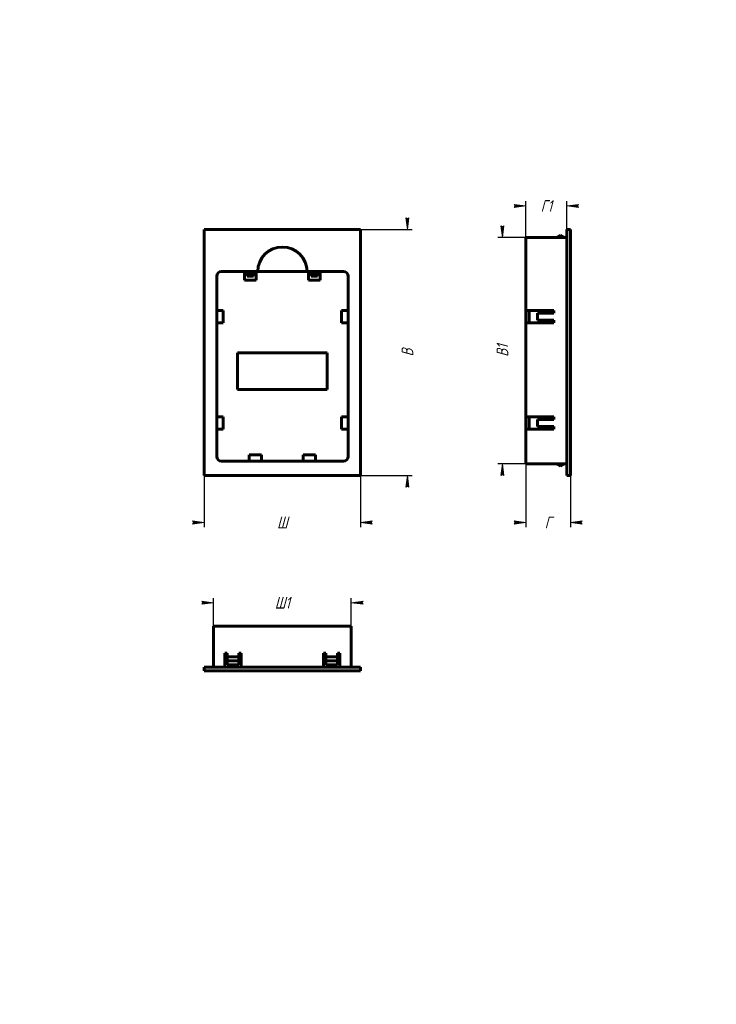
# Model space of a CAD drawing. Header units: millimetres. Extents: x 0 to 297, y 0 to 420.
import ezdxf

# ---------------------------------------------------------------- set-up
doc = ezdxf.new("R2010")
doc.units = ezdxf.units.MM
doc.linetypes.add('K5LT_BASIC', pattern=[0])
doc.linetypes.add('K5LT_THIN', pattern=[0])
doc.layers.add('Системный слой', color=7, linetype='Continuous')
doc.styles.add('KDIMTEXTSTYLE', font='GOST_AU.SHX', dxfattribs={"width": 0.96, "oblique": 15, "height": 5})
doc.dimstyles.new('KDIMSTYLE (1.00)', dxfattribs={"dimtxt": 5, "dimasz": 1, "dimexe": 2, "dimexo": 0, "dimgap": 1, "dimtad": 1, "dimtxsty": 'KDIMTEXTSTYLE', "dimsah": 1, "dimcen": 0, "dimdle": 1, "dimadec": 0, "dimazin": 0, "dimtfac": 0.667, "dimtmove": 0, "dimatfit": 3, "dimfxl": 1, "dimtvp": 1, "dimtolj": 1, "dimtzin": 0, "dimarcsym": 0})

# ---------------------------------------------------------------- blocks, each defined once
blk = doc.blocks.new('KDIMARROW_01')
at = {"layer": 'Системный слой'}
blk.add_hatch(color=0, dxfattribs=at).paths.add_polyline_path([(-5, -0.6582624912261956), (0, 0), (-5, 0.658262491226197), (-4.5, 5.51091059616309e-16)])
at = {"layer": 'Системный слой', "color": 0, "linetype": 'K5LT_THIN', "lineweight": 18}
for p, q in [((-4.5, 5.51091059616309e-16), (-5, 0.658262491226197)), ((-5, 0.658262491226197), (0, 0)), ((0, 0), (-5, -0.6582624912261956)), ((-5, -0.6582624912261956), (-4.5, 5.51091059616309e-16)), ((0, 0), (-1, 0))]:
    blk.add_line(p, q, dxfattribs=at)

msp = doc.modelspace()

# ---------------------------------------------------------------- linework, layer by layer
at = {"layer": 'Системный слой', "color": 150, "linetype": 'K5LT_BASIC', "lineweight": 60, "true_color": 0x0080ff}
for p, q in [((78.69233370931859, 330.5349019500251), (78.69233370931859, 225.5349019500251)), ((145.2923337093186, 330.5349019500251), (78.69233370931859, 330.5349019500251)), ((145.2923337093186, 225.5349019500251), (145.2923337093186, 330.5349019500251)), ((230.5496805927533, 328.1349019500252), (228.7996805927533, 327.1349019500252)), ((232.2996805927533, 327.1349019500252), (230.5496805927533, 328.1349019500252)), ((233.2996805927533, 330.5349019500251), (234.7996805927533, 330.5349019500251)), ((233.2996805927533, 330.5349019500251), (233.2996805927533, 225.5349019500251)), ((234.7996805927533, 330.5349019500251), (234.7996805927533, 225.5349019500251)), ((233.2996805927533, 327.1349019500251), (215.7996805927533, 327.1349019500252)), ((215.7996805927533, 327.1349019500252), (215.7996805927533, 295.9349019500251)), ((99.99233370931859, 312.5349019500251), (85.99233370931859, 312.5349019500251)), ((95.84233370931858, 312.5349019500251), (95.84233370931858, 308.8349019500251)), ((96.99233370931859, 312.5349019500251), (96.99233370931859, 311.8349019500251)), ((99.69233370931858, 311.8349019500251), (96.99233370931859, 311.8349019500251)), ((96.99233370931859, 310.5349019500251), (96.99233370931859, 311.8349019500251)), ((99.69233370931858, 312.5349019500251), (99.69233370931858, 311.8349019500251)), ((99.69233370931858, 311.8349019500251), (99.69233370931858, 310.5349019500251)), ((101.4923337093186, 312.5349019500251), (99.99233370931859, 312.5349019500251)), ((100.8423337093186, 308.8349019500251), (100.8423337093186, 312.5349019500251)), ((102.9923337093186, 312.5349019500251), (101.4923337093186, 312.5349019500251)), ((102.9923337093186, 312.5349019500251), (120.9923337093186, 312.5349019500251)), ((122.4923337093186, 312.5349019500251), (120.9923337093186, 312.5349019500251)), ((123.9923337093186, 312.5349019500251), (122.4923337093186, 312.5349019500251)), ((123.1423337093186, 312.5349019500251), (123.1423337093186, 308.8349019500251)), ((137.9923337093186, 312.5349019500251), (123.9923337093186, 312.5349019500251)), ((124.2923337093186, 312.5349019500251), (124.2923337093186, 311.8349019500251)), ((124.2923337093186, 310.5349019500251), (124.2923337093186, 311.8349019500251)), ((126.9923337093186, 311.8349019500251), (124.2923337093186, 311.8349019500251)), ((126.9923337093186, 312.5349019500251), (126.9923337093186, 311.8349019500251)), ((126.9923337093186, 311.8349019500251), (126.9923337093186, 310.5349019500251)), ((128.1423337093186, 308.8349019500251), (128.1423337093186, 312.5349019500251)), ((83.99233370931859, 310.5349019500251), (83.99233370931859, 233.7349019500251)), ((100.8423337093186, 308.8349019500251), (95.84233370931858, 308.8349019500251)), ((99.69233370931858, 310.5349019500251), (96.99233370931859, 310.5349019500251)), ((128.1423337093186, 308.8349019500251), (123.1423337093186, 308.8349019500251)), ((126.9923337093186, 310.5349019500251), (124.2923337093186, 310.5349019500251)), ((139.9923337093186, 233.7349019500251), (139.9923337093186, 310.5349019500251)), ((86.7923337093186, 295.9349019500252), (83.99233370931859, 295.9349019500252)), ((86.7923337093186, 295.9349019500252), (86.7923337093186, 290.6349019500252)), ((139.9923337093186, 295.9349019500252), (137.1923337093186, 295.9349019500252)), ((137.1923337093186, 290.6349019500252), (137.1923337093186, 295.9349019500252)), ((227.7996805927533, 295.9349019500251), (215.7996805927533, 295.9349019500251)), ((215.7996805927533, 290.6349019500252), (215.7996805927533, 295.9349019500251)), ((217.1996805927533, 295.9349019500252), (217.1996805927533, 290.6349019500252)), ((220.7996805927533, 294.7849019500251), (227.7996805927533, 294.7849019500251)), ((220.7996805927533, 291.7849019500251), (220.7996805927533, 294.7849019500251)), ((227.7996805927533, 294.7849019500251), (227.7996805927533, 295.9349019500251)), ((83.99233370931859, 290.6349019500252), (86.7923337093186, 290.6349019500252)), ((137.1923337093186, 290.6349019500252), (139.9923337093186, 290.6349019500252)), ((215.7996805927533, 290.6349019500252), (215.7996805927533, 250.6349019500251)), ((215.7996805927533, 290.6349019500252), (227.7996805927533, 290.6349019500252)), ((227.7996805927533, 291.7849019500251), (220.7996805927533, 291.7849019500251)), ((227.7996805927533, 290.6349019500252), (227.7996805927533, 291.7849019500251)), ((92.89233370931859, 277.8349019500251), (92.89233370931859, 262.2349019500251)), ((131.0923337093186, 277.8349019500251), (92.89233370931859, 277.8349019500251)), ((131.0923337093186, 262.2349019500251), (131.0923337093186, 277.8349019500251)), ((92.89233370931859, 262.2349019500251), (131.0923337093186, 262.2349019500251)), ((86.7923337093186, 250.6349019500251), (83.99233370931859, 250.6349019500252)), ((86.7923337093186, 250.6349019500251), (86.7923337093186, 245.3349019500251)), ((139.9923337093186, 250.6349019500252), (137.1923337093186, 250.6349019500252)), ((137.1923337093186, 245.3349019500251), (137.1923337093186, 250.6349019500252)), ((227.7996805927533, 250.6349019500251), (215.7996805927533, 250.6349019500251)), ((215.7996805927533, 245.3349019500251), (215.7996805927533, 250.6349019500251)), ((217.1996805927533, 250.6349019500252), (217.1996805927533, 245.3349019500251)), ((220.7996805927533, 246.4849019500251), (220.7996805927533, 249.4849019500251)), ((220.7996805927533, 249.4849019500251), (227.7996805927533, 249.4849019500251)), ((227.7996805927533, 249.4849019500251), (227.7996805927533, 250.6349019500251)), ((83.99233370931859, 245.3349019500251), (86.7923337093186, 245.3349019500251)), ((137.1923337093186, 245.3349019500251), (139.9923337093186, 245.3349019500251)), ((215.7996805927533, 245.3349019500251), (215.7996805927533, 230.5349019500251)), ((215.7996805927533, 245.3349019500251), (227.7996805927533, 245.3349019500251)), ((227.7996805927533, 246.4849019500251), (220.7996805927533, 246.4849019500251)), ((227.7996805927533, 245.3349019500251), (227.7996805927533, 246.4849019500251)), ((85.99233370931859, 231.7349019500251), (137.9923337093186, 231.7349019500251)), ((97.84233370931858, 234.4349019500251), (103.0923337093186, 234.4349019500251)), ((97.84233370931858, 234.4349019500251), (97.84233370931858, 231.7349019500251)), ((103.0923337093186, 231.7349019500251), (103.0923337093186, 234.4349019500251)), ((120.8923337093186, 234.4349019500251), (126.1423337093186, 234.4349019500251)), ((120.8923337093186, 234.4349019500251), (120.8923337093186, 231.7349019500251)), ((126.1423337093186, 231.7349019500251), (126.1423337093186, 234.4349019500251)), ((233.2996805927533, 230.5349019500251), (215.7996805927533, 230.5349019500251)), ((228.7996805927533, 230.5349019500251), (230.5496805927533, 229.5349019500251)), ((230.5496805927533, 229.5349019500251), (232.2996805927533, 230.5349019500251)), ((78.69233370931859, 225.5349019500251), (145.2923337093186, 225.5349019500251)), ((233.2996805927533, 225.5349019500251), (234.7996805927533, 225.5349019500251)), ((82.5923337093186, 143.7793014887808), (82.5923337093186, 161.2793014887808)), ((141.3923337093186, 161.2793014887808), (82.5923337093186, 161.2793014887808)), ((141.3923337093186, 143.7793014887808), (141.3923337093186, 161.2793014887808)), ((87.49233370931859, 149.7793014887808), (87.49233370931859, 143.7793014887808)), ((88.49233370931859, 149.7793014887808), (87.49233370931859, 149.7793014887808)), ((88.49233370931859, 148.2793014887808), (88.49233370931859, 149.7793014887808)), ((93.49233370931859, 148.2793014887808), (88.49233370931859, 148.2793014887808)), ((88.49233370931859, 146.5293014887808), (88.49233370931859, 148.2793014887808)), ((94.49233370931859, 149.7793014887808), (93.49233370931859, 149.7793014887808)), ((93.49233370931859, 149.7793014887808), (93.49233370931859, 148.2793014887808)), ((93.49233370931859, 148.2793014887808), (93.49233370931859, 146.5293014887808)), ((94.49233370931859, 143.7793014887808), (94.49233370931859, 149.7793014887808)), ((129.4923337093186, 149.7793014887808), (129.4923337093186, 143.7793014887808)), ((130.4923337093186, 149.7793014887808), (129.4923337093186, 149.7793014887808)), ((130.4923337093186, 148.2793014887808), (130.4923337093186, 149.7793014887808)), ((135.4923337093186, 148.2793014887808), (130.4923337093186, 148.2793014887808)), ((130.4923337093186, 146.5293014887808), (130.4923337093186, 148.2793014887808)), ((136.4923337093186, 149.7793014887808), (135.4923337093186, 149.7793014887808)), ((135.4923337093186, 149.7793014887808), (135.4923337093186, 148.2793014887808)), ((135.4923337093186, 148.2793014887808), (135.4923337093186, 146.5293014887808)), ((136.4923337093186, 143.7793014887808), (136.4923337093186, 149.7793014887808)), ((78.69233370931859, 143.7793014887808), (78.69233370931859, 142.2793014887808)), ((145.2923337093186, 143.7793014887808), (78.69233370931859, 143.7793014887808)), ((88.49233370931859, 146.5293014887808), (93.49233370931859, 146.5293014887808)), ((88.49233370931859, 144.7793014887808), (88.49233370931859, 146.5293014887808)), ((88.49233370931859, 144.7793014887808), (93.49233370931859, 144.7793014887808)), ((93.49233370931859, 146.5293014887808), (93.49233370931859, 144.7793014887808)), ((130.4923337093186, 144.7793014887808), (130.4923337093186, 146.5293014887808)), ((130.4923337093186, 146.5293014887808), (135.4923337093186, 146.5293014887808)), ((130.4923337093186, 144.7793014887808), (135.4923337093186, 144.7793014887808)), ((135.4923337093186, 146.5293014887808), (135.4923337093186, 144.7793014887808)), ((145.2923337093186, 143.7793014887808), (145.2923337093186, 142.2793014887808)), ((145.2923337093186, 142.2793014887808), (78.69233370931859, 142.2793014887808))]:
    msp.add_line(p, q, dxfattribs=at)
for centre, radius, start, end in [((111.9923337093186, 312.5349019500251), 10.49999999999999, 0, 180), ((85.99233370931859, 310.5349019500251), 2, 90, 180), ((137.9923337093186, 310.5349019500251), 2, 0, 90), ((85.99233370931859, 233.7349019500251), 2, 180, 270), ((137.9923337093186, 233.7349019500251), 2, 270, 0)]:
    msp.add_arc(centre, radius, start, end, dxfattribs=at)

# ---------------------------------------------------------------- dimensions: what is measured, and where the dimension line sits
at = {"layer": 'Системный слой', "color": 7}
for base, p1, p2, location, text in [((215.7996805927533, 340.5349019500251), (233.2996805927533, 330.5349019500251), (215.7996805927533, 327.1349019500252), (224.5496805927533, 340.5349019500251), '\\H5.0;\\W0.965;\\Q15;\\H5.0;\\W0.965;\\Q15;\\Q15;Г1'), ((215.7996805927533, 205.5349019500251), (234.7996805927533, 225.5349019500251), (215.7996805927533, 250.6349019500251), (225.2996805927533, 205.5349019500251), '\\H5.0;\\W0.965;\\Q15;\\H5.0;\\W0.965;\\Q15;\\Q15;Г'), ((78.69233370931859, 205.5349019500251), (145.2923337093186, 225.5349019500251), (78.69233370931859, 225.5349019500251), (111.9923337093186, 205.5349019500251), '\\H5.0;\\W0.965;\\Q15;\\H5.0;\\W0.965;\\Q15;\\Q15;Ш'), ((82.5923337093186, 171.2793014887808), (141.3923337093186, 161.2793014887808), (82.5923337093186, 161.2793014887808), (111.9923337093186, 171.2793014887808), '\\H5.0;\\W0.965;\\Q15;\\H5.0;\\W0.965;\\Q15;\\Q15;Ш1')]:
    msp.add_linear_dim(base=base, p1=p1, p2=p2, location=location, text=text, dimstyle='KDIMSTYLE (1.00)', override={"dimexo": 0, "dimblk1": 'KDIMARROW_01', "dimblk2": 'KDIMARROW_01', "dimse1": 0, "dimse2": 0, "dimclrt": 7, "dimtolj": 1}, dxfattribs=at).render()
for base, p1, p2, location, text in [((165.2923337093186, 225.5349019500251), (145.2923337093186, 330.5349019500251), (145.2923337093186, 225.5349019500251), (165.2923337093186, 278.0349019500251), '\\H5.0;\\W0.965;\\Q15;\\H5.0;\\W0.965;\\Q15;\\Q15;В'), ((205.7996805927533, 230.5349019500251), (215.7996805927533, 327.1349019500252), (215.7996805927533, 230.5349019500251), (205.7996805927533, 278.8349019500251), '\\H5.0;\\W0.965;\\Q15;\\H5.0;\\W0.965;\\Q15;\\Q15;В1')]:
    msp.add_linear_dim(base=base, p1=p1, p2=p2, angle=90, location=location, text=text, dimstyle='KDIMSTYLE (1.00)', override={"dimexo": 0, "dimblk1": 'KDIMARROW_01', "dimblk2": 'KDIMARROW_01', "dimse1": 0, "dimse2": 0, "dimclrt": 7, "dimtolj": 1}, dxfattribs=at).render()

doc.saveas('drawing.dxf')
